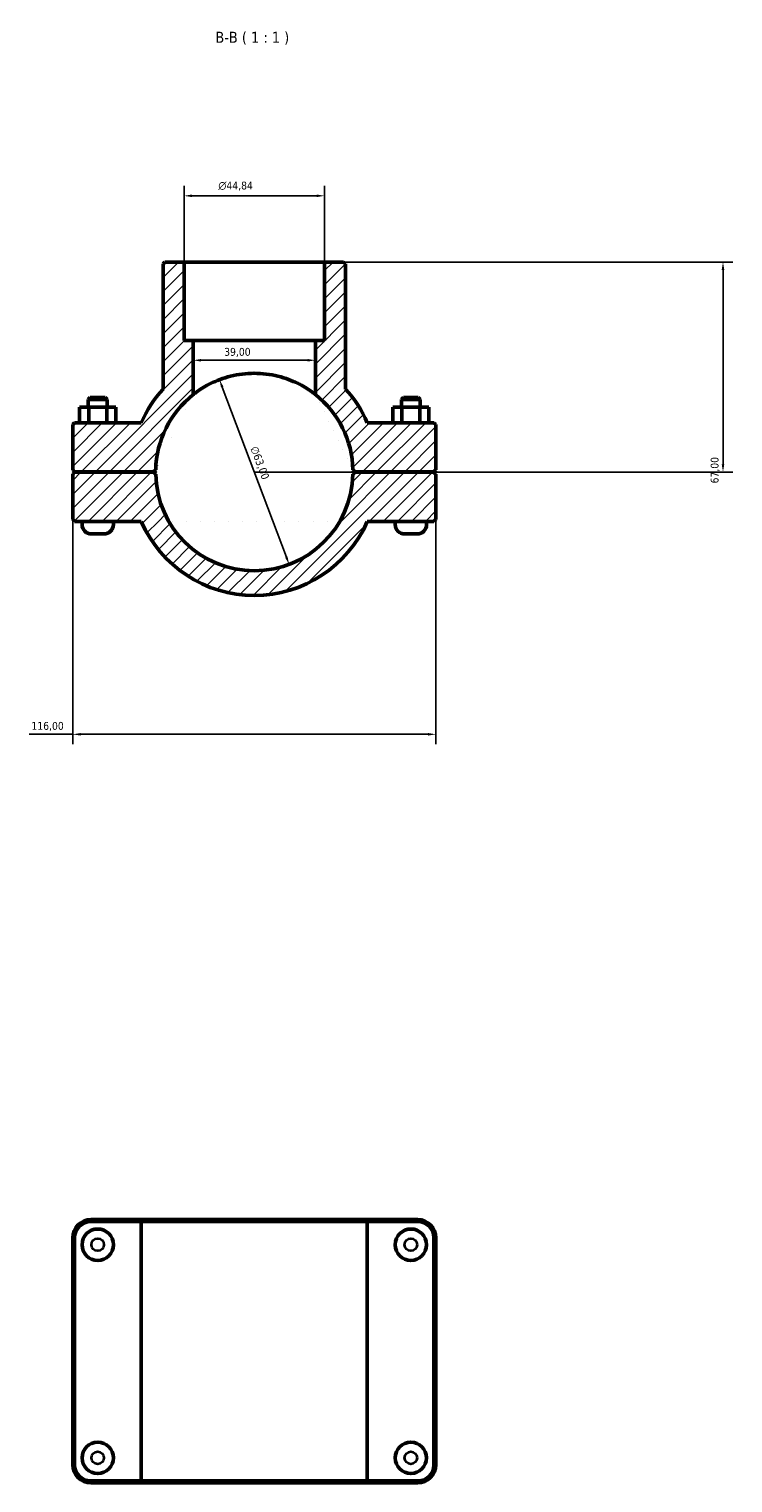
# Model space of a CAD drawing. Header units: millimetres. Extents: x 0 to 1127, y -9 to 1083.
# Tile 4 of 6: x 355 to 579, y 619 to 1083. Entities that reach past the tile are written whole.
import ezdxf

# ---------------------------------------------------------------- set-up
doc = ezdxf.new("R2010")
doc.units = ezdxf.units.MM
for name, color, linetype, lineweight in [('Dimension (ISO)', 7, 'Continuous', 25), ('Hatch (ISO)', 7, 'Continuous', 18), ('Symbol (ISO)', 7, 'Continuous', 25), ('Visible (ISO)', 7, 'Continuous', 50), ('Visible Narrow (ISO)', 7, 'Continuous', 35)]:
    doc.layers.add(name, color=color, linetype=linetype, lineweight=lineweight)
doc.styles.add('Label Text (ISO)', font='tahoma.ttf')
doc.styles.add('Note Text (ISO)', font='tahoma.ttf')
doc.dimstyles.new('Default (ISO)', dxfattribs={"dimtxt": 2.5, "dimasz": 2.5, "dimexe": 3.175, "dimexo": 0, "dimgap": 0.762, "dimtad": 1, "dimrnd": 1e-08, "dimzin": 0, "dimtxsty": 'Note Text (ISO)', "dimcen": 0.09, "dimdle": 10, "dimclrd": 256, "dimclre": 256, "dimclrt": 232, "dimazin": 0, "dimtfac": 1.40208, "dimtmove": 0, "dimatfit": 3, "dimfxl": 1, "dimtolj": 1, "dimtzin": 0, "dimlwd": -1, "dimlwe": -1, "dimarcsym": 0})

# ---------------------------------------------------------------- blocks, each defined once
blk = doc.blocks.new('*D11')
at = {"layer": 'Defpoints', "color": 0, "transparency": 16777216}
for p in [(415.41, 970.94), (437.66, 912)]:
    blk.add_point(p, dxfattribs=at)
at = {"layer": 'Dimension (ISO)', "transparency": 16777216}
blk.add_line((436.77, 914.34), (416.29, 968.6), dxfattribs=at)
blk.add_arc((426.53, 941.47), 31.5, 51.7534, 116.4555, dxfattribs=at)
for points in [[(416.68, 968.75), (415.9, 968.46), (415.41, 970.94)], [(437.16, 914.49), (436.38, 914.19), (437.66, 912)]]:
    blk.add_solid(points, dxfattribs=at)
at = {"layer": 'Dimension (ISO)', "color": 232, "true_color": 0xca0064, "transparency": 16777216, "insert": (427.56, 950.01), "char_height": 2.5, "attachment_point": 1, "rotation": 290.6804, "style": 'Note Text (ISO)'}
blk.add_mtext('\\A1;∅63,00', dxfattribs=at)
blk = doc.blocks.new('*D12')
at = {"layer": 'Defpoints', "color": 0, "transparency": 16777216}
for p in [(448.95, 1008.47), (426.53, 941.47), (576.2, 941.47)]:
    blk.add_point(p, dxfattribs=at)
at = {"layer": 'Dimension (ISO)', "transparency": 16777216}
for p, q in [((448.95, 1008.47), (579.38, 1008.47)), ((576.2, 1005.97), (576.2, 943.97)), ((426.53, 941.47), (579.38, 941.47))]:
    blk.add_line(p, q, dxfattribs=at)
for points in [[(575.78, 1005.97), (576.62, 1005.97), (576.2, 1008.47)], [(575.78, 943.97), (576.62, 943.97), (576.2, 941.47)]]:
    blk.add_solid(points, dxfattribs=at)
at = {"layer": 'Dimension (ISO)', "color": 232, "true_color": 0xca0064, "transparency": 16777216, "insert": (572.27, 937.84), "char_height": 2.5, "attachment_point": 1, "rotation": 90, "style": 'Note Text (ISO)'}
blk.add_mtext('\\A1;67,00', dxfattribs=at)
blk = doc.blocks.new('*D13')
at = {"layer": 'Defpoints', "color": 0, "transparency": 16777216}
for p in [(368.53, 926.35), (484.53, 926.35), (368.53, 857.81)]:
    blk.add_point(p, dxfattribs=at)
at = {"layer": 'Dimension (ISO)', "transparency": 16777216}
for p, q in [((368.53, 926.35), (368.53, 854.64)), ((484.53, 926.35), (484.53, 854.64)), ((368.53, 857.81), (354.6, 857.81)), ((482.03, 857.81), (371.03, 857.81))]:
    blk.add_line(p, q, dxfattribs=at)
for points in [[(371.03, 858.23), (371.03, 857.4), (368.53, 857.81)], [(482.03, 858.23), (482.03, 857.4), (484.53, 857.81)]]:
    blk.add_solid(points, dxfattribs=at)
at = {"layer": 'Dimension (ISO)', "color": 232, "true_color": 0xca0064, "transparency": 16777216, "insert": (355.36, 861.75), "char_height": 2.5, "attachment_point": 1, "style": 'Note Text (ISO)'}
blk.add_mtext('\\A1;116,00', dxfattribs=at)
blk = doc.blocks.new('*D14')
at = {"layer": 'Defpoints', "color": 0, "transparency": 16777216}
for p in [(407.03, 977.13), (407.03, 977.13), (446.03, 977.13)]:
    blk.add_point(p, dxfattribs=at)
at = {"layer": 'Dimension (ISO)', "transparency": 16777216}
blk.add_line((443.53, 977.13), (409.53, 977.13), dxfattribs=at)
for points in [[(409.53, 977.55), (409.53, 976.71), (407.03, 977.13)], [(443.53, 977.55), (443.53, 976.71), (446.03, 977.13)]]:
    blk.add_solid(points, dxfattribs=at)
at = {"layer": 'Dimension (ISO)', "color": 232, "true_color": 0xca0064, "transparency": 16777216, "insert": (416.91, 981.07), "char_height": 2.5, "attachment_point": 1, "style": 'Note Text (ISO)'}
blk.add_mtext('\\A1;39,00', dxfattribs=at)
blk = doc.blocks.new('*D15')
at = {"layer": 'Defpoints', "color": 0, "transparency": 16777216}
for p in [(404.11, 1029.59), (404.11, 1008.47), (448.95, 1008.47)]:
    blk.add_point(p, dxfattribs=at)
at = {"layer": 'Dimension (ISO)', "transparency": 16777216}
for p, q in [((404.11, 1008.47), (404.11, 1032.77)), ((448.95, 1008.47), (448.95, 1032.77)), ((446.45, 1029.59), (406.61, 1029.59))]:
    blk.add_line(p, q, dxfattribs=at)
for points in [[(406.61, 1030.01), (406.61, 1029.18), (404.11, 1029.59)], [(446.45, 1030.01), (446.45, 1029.18), (448.95, 1029.59)]]:
    blk.add_solid(points, dxfattribs=at)
at = {"layer": 'Dimension (ISO)', "color": 232, "true_color": 0xca0064, "transparency": 16777216, "insert": (415.04, 1034.12), "char_height": 2.5, "attachment_point": 1, "style": 'Note Text (ISO)'}
blk.add_mtext('\\A1;\\fAIGDT|b0|i0;\\H2.5000;\\ln\\fTahoma|b0|i0;\\H2.5000;44,84', dxfattribs=at)

msp = doc.modelspace()

# ---------------------------------------------------------------- hatches: boundary and pattern name
at = {"layer": 'Hatch (ISO)'}
h = msp.add_hatch(dxfattribs=at)
h.set_pattern_fill('ANSI31', color=256, scale=25.4, style=0)
h.set_pattern_definition([(45, (0, 0), (-2.245064, 2.245064), [])])
edge = h.paths.add_edge_path()
edge.add_ellipse((426.531, 941.473), major_axis=(31.493, -0.68), ratio=1, start_angle=182.47376, end_angle=360)
edge.add_line((458.024, 940.793), (458.661, 941.423))
edge.add_line((458.661, 941.423), (483.901, 941.423))
edge.add_line((483.901, 941.423), (484.531, 940.793))
edge.add_line((484.531, 940.793), (484.531, 926.353))
edge.add_line((484.531, 926.353), (483.901, 925.723))
edge.add_line((483.901, 925.723), (462.619, 925.723))
edge.add_ellipse((426.531, 941.473), major_axis=(-36.088, -15.75), ratio=1, start_angle=0, end_angle=132.84364, ccw=False)
edge.add_line((390.443, 925.723), (369.161, 925.723))
edge.add_line((369.161, 925.723), (368.531, 926.353))
edge.add_line((368.531, 926.353), (368.531, 940.793))
edge.add_line((368.531, 940.793), (369.161, 941.423))
edge.add_line((369.161, 941.423), (394.401, 941.423))
edge.add_line((394.401, 941.423), (395.039, 940.793))
edge = h.paths.add_edge_path()
edge.add_line((455.68, 1007.843), (455.05, 1008.473))
edge.add_line((455.05, 1008.473), (448.954, 1008.473))
edge.add_line((448.954, 1008.473), (448.954, 983.473))
edge.add_line((448.954, 983.473), (446.031, 983.473))
edge.add_line((446.031, 983.473), (446.031, 966.211))
edge.add_ellipse((426.531, 941.473), major_axis=(19.5, 24.739), ratio=1, start_angle=309.4835, end_angle=360, ccw=False)
edge.add_line((458.024, 942.153), (458.661, 941.523))
edge.add_line((458.661, 941.523), (483.901, 941.523))
edge.add_line((483.901, 941.523), (484.531, 942.153))
edge.add_line((484.531, 942.153), (484.531, 956.593))
edge.add_line((484.531, 956.593), (483.901, 957.223))
edge.add_line((483.901, 957.223), (462.619, 957.223))
edge.add_ellipse((426.531, 941.473), major_axis=(36.088, 15.75), ratio=1, start_angle=0, end_angle=18.66498)
edge.add_line((455.68, 967.944), (455.68, 1007.843))
edge = h.paths.add_edge_path()
edge.add_line((398.012, 1008.473), (397.382, 1007.843))
edge.add_line((397.382, 1007.843), (397.382, 967.944))
edge.add_ellipse((426.531, 941.473), major_axis=(-29.149, 26.471), ratio=1, start_angle=0, end_angle=18.66498)
edge.add_line((390.443, 957.223), (369.161, 957.223))
edge.add_line((369.161, 957.223), (368.531, 956.593))
edge.add_line((368.531, 956.593), (368.531, 942.153))
edge.add_line((368.531, 942.153), (369.161, 941.523))
edge.add_line((369.161, 941.523), (394.401, 941.523))
edge.add_line((394.401, 941.523), (395.039, 942.153))
edge.add_ellipse((426.531, 941.473), major_axis=(-31.493, 0.68), ratio=1, start_angle=309.4835, end_angle=360, ccw=False)
edge.add_line((407.031, 966.211), (407.031, 983.473))
edge.add_line((407.031, 983.473), (404.109, 983.473))
edge.add_line((404.109, 983.473), (404.109, 1008.473))
edge.add_line((404.109, 1008.473), (398.012, 1008.473))

# ---------------------------------------------------------------- linework, layer by layer
at = {"layer": 'Visible (ISO)'}
for p, q in [((398.012, 1008.473), (397.382, 1007.843)), ((397.382, 1007.843), (397.382, 967.944)), ((404.109, 1008.473), (398.012, 1008.473)), ((404.109, 983.473), (404.109, 1008.473)), ((404.109, 1008.473), (448.954, 1008.473)), ((455.05, 1008.473), (448.954, 1008.473)), ((448.954, 1008.473), (448.954, 983.473)), ((455.68, 1007.843), (455.05, 1008.473)), ((455.68, 967.944), (455.68, 1007.843)), ((407.031, 983.473), (404.109, 983.473)), ((407.031, 966.211), (407.031, 983.473)), ((407.031, 983.473), (446.031, 983.473)), ((448.954, 983.473), (446.031, 983.473)), ((446.031, 983.473), (446.031, 966.211)), ((374.161, 965.223), (373.531, 964.593)), ((374.161, 965.223), (378.901, 965.223)), ((378.901, 965.223), (379.531, 964.593)), ((474.161, 965.223), (473.531, 964.593)), ((478.901, 965.223), (474.161, 965.223)), ((478.901, 965.223), (479.531, 964.593)), ((370.758, 962.223), (373.671, 962.223)), ((370.758, 957.223), (370.758, 962.223)), ((379.531, 964.593), (373.531, 964.593)), ((373.531, 962.223), (373.531, 964.593)), ((373.671, 962.223), (379.445, 962.223)), ((373.671, 957.223), (373.671, 962.223)), ((379.445, 962.223), (382.305, 962.223)), ((379.445, 957.223), (379.445, 962.223)), ((379.531, 962.223), (379.531, 964.593)), ((382.305, 957.223), (382.305, 962.223)), ((473.618, 962.223), (470.758, 962.223)), ((470.758, 957.223), (470.758, 962.223)), ((473.531, 964.593), (479.531, 964.593)), ((473.531, 964.593), (473.531, 962.223)), ((473.618, 957.223), (473.618, 962.223)), ((479.391, 962.223), (473.618, 962.223)), ((479.391, 957.223), (479.391, 962.223)), ((482.305, 962.223), (479.391, 962.223)), ((479.531, 964.593), (479.531, 962.223)), ((482.305, 957.223), (482.305, 962.223)), ((369.161, 957.223), (368.531, 956.593)), ((368.531, 956.593), (368.531, 942.153)), ((390.443, 957.223), (369.161, 957.223)), ((483.901, 957.223), (462.619, 957.223)), ((484.531, 956.593), (483.901, 957.223)), ((484.531, 942.153), (484.531, 956.593)), ((368.531, 942.153), (369.161, 941.523)), ((369.161, 941.523), (394.401, 941.523)), ((371.531, 941.423), (371.531, 941.523)), ((381.531, 941.423), (381.531, 941.523)), ((394.401, 941.523), (395.039, 942.153)), ((458.024, 942.153), (458.661, 941.523)), ((458.661, 941.523), (483.901, 941.523)), ((471.531, 941.523), (471.531, 941.423)), ((481.531, 941.523), (481.531, 941.423)), ((483.901, 941.523), (484.531, 942.153)), ((369.161, 941.423), (368.531, 940.793)), ((368.531, 940.793), (368.531, 926.353)), ((394.401, 941.423), (369.161, 941.423)), ((395.039, 940.793), (394.401, 941.423)), ((458.661, 941.423), (458.024, 940.793)), ((483.901, 941.423), (458.661, 941.423)), ((484.531, 940.793), (483.901, 941.423)), ((484.531, 926.353), (484.531, 940.793)), ((368.531, 926.353), (369.161, 925.723)), ((369.161, 925.723), (390.443, 925.723)), ((371.531, 924.723), (371.531, 925.723)), ((381.531, 924.723), (381.531, 925.723)), ((462.619, 925.723), (483.901, 925.723)), ((471.531, 925.723), (471.531, 924.723)), ((481.531, 925.723), (481.531, 924.723)), ((483.901, 925.723), (484.531, 926.353)), ((378.531, 921.723), (374.531, 921.723)), ((474.531, 921.723), (478.531, 921.723)), ((390.858, 703.001), (374.331, 703.001)), ((374.331, 702.371), (390.443, 702.371)), ((462.619, 702.371), (390.443, 702.371)), ((390.443, 619.631), (390.443, 702.371)), ((390.858, 703.001), (462.204, 703.001)), ((478.731, 703.001), (462.204, 703.001)), ((462.619, 702.371), (478.731, 702.371)), ((462.619, 619.631), (462.619, 702.371)), ((368.531, 697.201), (368.531, 624.801)), ((369.161, 624.801), (369.161, 697.201)), ((483.901, 697.201), (483.901, 624.801)), ((484.531, 624.801), (484.531, 697.201)), ((390.443, 619.631), (374.331, 619.631)), ((374.331, 619.001), (390.858, 619.001)), ((390.443, 619.631), (462.619, 619.631)), ((462.204, 619.001), (390.858, 619.001)), ((462.204, 619.001), (478.731, 619.001)), ((478.731, 619.631), (462.619, 619.631))]:
    msp.add_line(p, q, dxfattribs=at)
for centre in [(376.531, 695.001), (476.531, 695.001), (376.531, 627.001), (476.531, 627.001)]:
    msp.add_circle(centre, 5, dxfattribs=at)
for centre, radius, start, end in [((426.531, 941.473), 39.375, 137.75684, 156.42182), ((426.531, 941.473), 31.5, 128.24662, 178.76312), ((426.531, 941.473), 31.5, 1.23688, 51.75338), ((426.531, 941.473), 39.375, 23.57818, 42.24316), ((426.531, 941.473), 31.5, 181.23688, 358.76312), ((374.531, 924.723), 3, 180, 270), ((378.531, 924.723), 3, 270, 0), ((426.531, 941.473), 39.375, 203.57818, 336.42182), ((474.531, 924.723), 3, 180, 270), ((478.531, 924.723), 3, 270, 0), ((374.331, 697.201), 5.8, 90, 180), ((374.331, 697.201), 5.17, 90, 180), ((478.731, 697.201), 5.8, 0, 90), ((478.731, 697.201), 5.17, 0, 90), ((374.331, 624.801), 5.8, 180, 270), ((374.331, 624.801), 5.17, 180, 270), ((478.731, 624.801), 5.8, 270, 0), ((478.731, 624.801), 5.17, 270, 0)]:
    msp.add_arc(centre, radius, start, end, dxfattribs=at)
msp.add_open_spline([(446.031, 966.211), (446.031, 966.211), (445.905, 966.312), (445.393, 966.703), (445.007, 966.993), (444.004, 967.69), (443.386, 968.097), (441.969, 968.943), (441.17, 969.381), (439.476, 970.205), (438.521, 970.623), (436.428, 971.398), (435.29, 971.756), (432.896, 972.348), (431.638, 972.583), (429.086, 972.895), (427.793, 972.973), (425.27, 972.973), (423.976, 972.895), (421.425, 972.583), (420.167, 972.348), (417.773, 971.756), (416.635, 971.398), (414.541, 970.623), (413.586, 970.205), (411.893, 969.381), (411.094, 968.943), (409.676, 968.097), (409.058, 967.69), (408.055, 966.993), (407.669, 966.703), (407.157, 966.312), (407.031, 966.211), (407.031, 966.211)], degree=3, knots=[0, 0, 0, 0, 0.3812852, 0.3812852, 0.7625705, 0.7625705, 1.1438557, 1.1438557, 1.525141, 1.525141, 1.9035541, 1.9035541, 2.2819673, 2.2819673, 2.6603804, 2.6603804, 3.0387936, 3.0387936, 3.4172068, 3.4172068, 3.7956199, 3.7956199, 4.1740331, 4.1740331, 4.5524462, 4.5524462, 4.9337315, 4.9337315, 5.3150167, 5.3150167, 5.6963019, 5.6963019, 6.0775872, 6.0775872, 6.0775872, 6.0775872], dxfattribs=at)
for points in [[(390.858, 703.001), (390.719, 702.791), (390.581, 702.581), (390.443, 702.371)], [(462.204, 703.001), (462.343, 702.791), (462.481, 702.581), (462.619, 702.371)], [(390.858, 619.001), (390.719, 619.211), (390.581, 619.421), (390.443, 619.631)], [(462.204, 619.001), (462.343, 619.211), (462.481, 619.421), (462.619, 619.631)]]:
    msp.add_open_spline(points, degree=3, dxfattribs=at)
at = {"layer": 'Visible Narrow (ISO)'}
for p, q in [((374.331, 702.402), (374.331, 702.969)), ((478.731, 702.402), (478.731, 702.969)), ((369.13, 697.201), (368.563, 697.201)), ((483.933, 697.201), (484.5, 697.201)), ((369.13, 624.801), (368.563, 624.801)), ((483.933, 624.801), (484.5, 624.801)), ((374.331, 619.599), (374.331, 619.032)), ((478.731, 619.599), (478.731, 619.032))]:
    msp.add_line(p, q, dxfattribs=at)
for centre in [(376.531, 695.001), (476.531, 695.001), (376.531, 627.001), (476.531, 627.001)]:
    msp.add_circle(centre, 2, dxfattribs=at)

# ---------------------------------------------------------------- texts
at = {"layer": 'Symbol (ISO)', "insert": (414.092, 1077.785), "char_height": 3.5, "attachment_point": 7, "style": 'Label Text (ISO)'}
msp.add_mtext('B-B ( 1 : 1 )', dxfattribs=at)

# ---------------------------------------------------------------- dimensions: what is measured, and where the dimension line sits
at = {"layer": 'Dimension (ISO)'}
dim = msp.add_linear_dim(base=(404.108718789, 1029.594445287), p1=(448.953718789, 1008.47264304), p2=(404.108718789, 1008.47264304), angle=180, text='\\fAIGDT|b0|i0;\\H2.5000;\\ln\\fTahoma|b0|i0;\\H2.5000;<>', dimstyle='Default (ISO)', override={"dimdec": 2, "dimtp": 0, "dimtm": 0, "dimtdec": 2, "dimtofl": 0, "dimatfit": 1}, dxfattribs=at)
dim.commit()
dim.dimension.update_dxf_attribs({"geometry": '*D15', "text_midpoint": (420.625718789, 1029.594445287), "dimtype": 160})
for base, p1, p2, angle, override, picture, middle in [((576.202, 941.473), (448.954, 1008.473), (426.531, 941.473), 90, {"dimdec": 2, "dimtp": 0, "dimtm": 0, "dimtdec": 2, "dimtofl": 0, "dimatfit": 1}, '*D12', (576.202, 941.973)), ((407.031, 977.131), (446.031, 977.131), (407.031, 977.131), 180, {"dimdec": 2, "dimse1": 1, "dimse2": 1, "dimtp": 0, "dimtm": 0, "dimtdec": 2, "dimtofl": 0, "dimatfit": 1}, '*D14', (421.031, 977.131))]:
    dim = msp.add_linear_dim(base=base, p1=p1, p2=p2, angle=angle, dimstyle='Default (ISO)', override=override, dxfattribs=at)
    dim.commit()
    dim.dimension.update_dxf_attribs({"geometry": picture, "text_midpoint": middle, "dimtype": 160})
dim = msp.add_diameter_dim_2p(p1=(437.656, 912.002), p2=(415.407, 970.943), dimstyle='Default (ISO)', override={"dimdec": 2, "dimlfac": 1, "dimtp": 0, "dimtm": 0, "dimtdec": 2, "dimatfit": 2}, dxfattribs=at)
dim.commit()
dim.dimension.update_dxf_attribs({"geometry": '*D11', "text_midpoint": (425.777, 943.47), "dimtype": 163})
dim = msp.add_linear_dim(base=(368.531, 857.813), p1=(484.531, 926.353), p2=(368.531, 926.353), dimstyle='Default (ISO)', override={"dimdec": 2, "dimtp": 0, "dimtm": 0, "dimtdec": 2, "dimtofl": 0, "dimatfit": 2}, dxfattribs=at)
dim.commit()
dim.dimension.update_dxf_attribs({"geometry": '*D13', "text_midpoint": (360.315, 857.813), "dimtype": 160})

doc.saveas('drawing.dxf')
